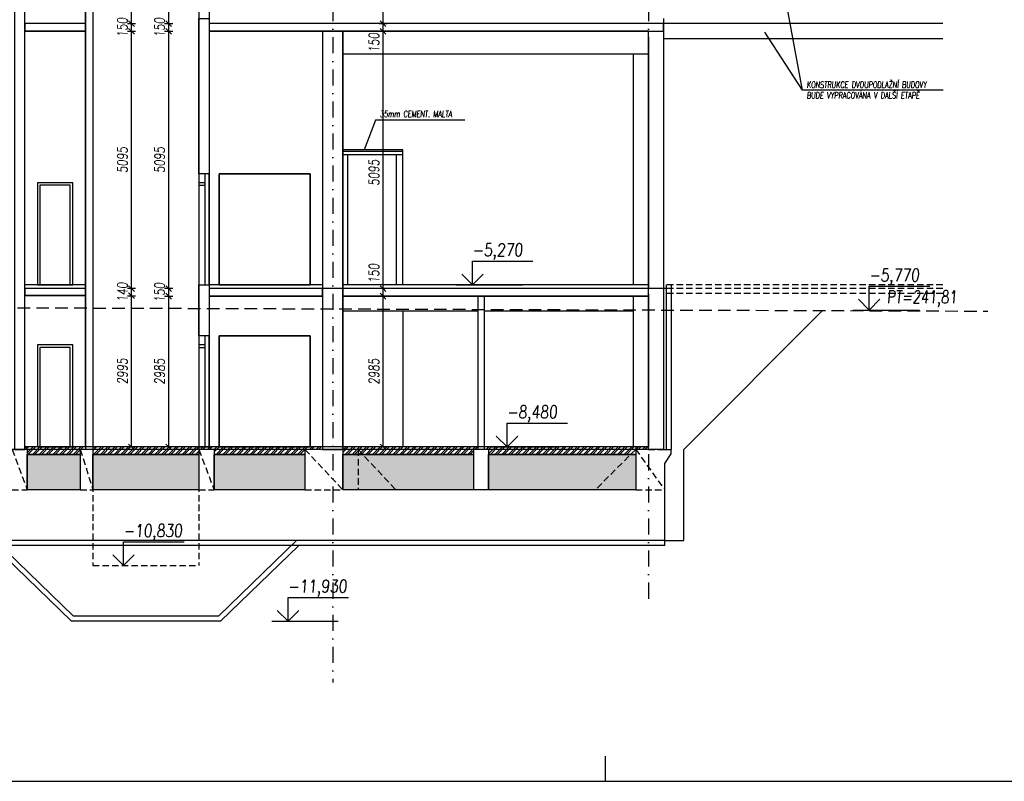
# Model space of a CAD drawing. Header units: millimetres. Extents: x 22267 to 193155, y 329430 to 541733.
# Tile 8 of 89: x 43611 to 63111, y 329430 to 344509. Entities that reach past the tile are written whole.
import ezdxf

# ---------------------------------------------------------------- set-up
doc = ezdxf.new("R2010")
doc.units = ezdxf.units.MM
for name, pattern in [('DASHED', [0.75, 0.5, -0.25]), ('ČERCHOVANÁ', [25.4, 12.7, -6.35, 0, -6.35]), ('ČÁRKOVANÁ', [19.05, 12.7, -6.35])]:
    doc.linetypes.add(name, pattern=pattern)
for name, color, linetype in [('BOURÁNÍ PODLAHY', 30, 'Continuous'), ('BOURÁNÍ PŘÍČEK', 30, 'Continuous'), ('DVERE', 4, 'Continuous'), ('KOTY', 7, 'Continuous'), ('KOTY-DVERE', 8, 'Continuous'), ('KOTY_100', 7, 'Continuous'), ('LEGENDA', 7, 'Continuous'), ('OSY', 7, 'Continuous'), ('TENKA', 4, 'Continuous'), ('TLUSTA', 2, 'Continuous'), ('ŽB', 1, 'Continuous')]:
    doc.layers.add(name, color=color, linetype=linetype)
doc.styles.add('CS-ROMANS', font='romans.shx', dxfattribs={"width": 0.75, "oblique": 5})
doc.styles.add('CS-ROMANS_100', font='romans.shx', dxfattribs={"width": 0.75, "oblique": 5, "height": 200})
doc.styles.add('ROMANS', font='romans.shx', dxfattribs={"width": 0.75, "oblique": 5, "height": 200})
doc.dimstyles.new('A_KÓTA_100', dxfattribs={"dimtxt": 200, "dimasz": 4, "dimexe": 100, "dimexo": 1500, "dimgap": 80, "dimtad": 1, "dimdec": 0, "dimdsep": 46, "dimtxsty": 'CS-ROMANS_100', "dimblk": 'KOT_CARA20', "dimcen": 90, "dimse1": 1, "dimse2": 1, "dimclrd": 256, "dimclre": 256, "dimclrt": 256, "dimadec": 0, "dimazin": 0, "dimtfac": 1, "dimtdec": 0, "dimtix": 1, "dimtmove": 2, "dimatfit": 3, "dimldrblk": 'OBLIQUE', "dimfxl": 1, "dimfxlon": 1, "dimtolj": 1, "dimarcsym": 0})

# ---------------------------------------------------------------- blocks, each defined once
blk = doc.blocks.new('VÝŠKOVÁ KÓTA 1')
at = {"ltscale": 0.25}
for p, q in [((0, 3.76), (9.59, 3.76)), ((0, 0), (0, 3.76)), ((0, 0), (-1.7, 1.7)), ((0, 0), (1.7, 1.7))]:
    blk.add_line(p, q, dxfattribs=at)
at = {"style": 'ROMANS', "oblique": 5, "width": 0.8}
blk.add_attdef('VÝŠKA', (0, 4.54), '', height=2, dxfattribs=at)
blk = doc.blocks.new('KOT_CARA20')
for p, q in [((0, 0), (-14.1, -14.1)), ((0, 20), (0, -20)), ((0, 0), (14.1, 14.1))]:
    blk.add_line(p, q)
blk = doc.blocks.new('*D3629')
at = {"layer": 'Defpoints', "color": 0, "transparency": 16777216}
for p in [(44911, 339045), (45825, 339045), (45228, 336050)]:
    blk.add_point(p, dxfattribs=at)
at = {"layer": 'KOTY_100', "lineweight": -2, "transparency": 16777216}
blk.add_line((45825, 336054), (45825, 339041), dxfattribs=at)
at = {"layer": 'KOTY_100', "lineweight": -2, "transparency": 16777216, "xscale": 4, "yscale": 4, "zscale": 4}
for p, rotation in [((45825, 339045), 90), ((45825, 336050), 270)]:
    blk.add_blockref('KOT_CARA20', p, dxfattribs=dict(at, rotation=rotation))
at = {"layer": 'KOTY_100', "transparency": 16777216, "insert": (45645, 337548), "char_height": 200, "attachment_point": 5, "rotation": 90, "style": 'CS-ROMANS_100'}
blk.add_mtext('\\A1;2995', dxfattribs=at)
blk = doc.blocks.new('_OBLIQUE')
at = {"color": 0, "linetype": 'ByBlock', "ltscale": 15}
blk.add_line((-0.5, -0.5), (0.5, 0.5), dxfattribs=at)
blk = doc.blocks.new('*D3630')
at = {"layer": 'Defpoints', "color": 0, "transparency": 16777216}
for p in [(44832, 339185), (45825, 339185), (44911, 339045)]:
    blk.add_point(p, dxfattribs=at)
at = {"layer": 'KOTY_100', "lineweight": -2, "transparency": 16777216}
for p, q in [((45825, 339189), (45825, 339193)), ((45825, 339045), (45825, 339185)), ((45825, 339041), (45825, 339037))]:
    blk.add_line(p, q, dxfattribs=at)
at = {"layer": 'KOTY_100', "lineweight": -2, "transparency": 16777216, "xscale": 4, "yscale": 4, "zscale": 4}
for p, rotation in [((45825, 339185), 270), ((45825, 339045), 90)]:
    blk.add_blockref('KOT_CARA20', p, dxfattribs=dict(at, rotation=rotation))
at = {"layer": 'KOTY_100', "transparency": 16777216, "insert": (45645, 339115), "char_height": 200, "attachment_point": 5, "rotation": 90, "style": 'CS-ROMANS_100'}
blk.add_mtext('\\A1;140', dxfattribs=at)
blk = doc.blocks.new('*D3631')
at = {"layer": 'Defpoints', "color": 0, "transparency": 16777216}
for p in [(44688, 344280), (45825, 344280), (44832, 339185)]:
    blk.add_point(p, dxfattribs=at)
at = {"layer": 'KOTY_100', "lineweight": -2, "transparency": 16777216}
blk.add_line((45825, 339189), (45825, 344276), dxfattribs=at)
at = {"layer": 'KOTY_100', "lineweight": -2, "transparency": 16777216, "xscale": 4, "yscale": 4, "zscale": 4}
for p, rotation in [((45825, 344280), 90), ((45825, 339185), 270)]:
    blk.add_blockref('KOT_CARA20', p, dxfattribs=dict(at, rotation=rotation))
at = {"layer": 'KOTY_100', "transparency": 16777216, "insert": (45645, 341733), "char_height": 200, "attachment_point": 5, "rotation": 90, "style": 'CS-ROMANS_100'}
blk.add_mtext('\\A1;5095', dxfattribs=at)
blk = doc.blocks.new('*D3632')
at = {"layer": 'Defpoints', "color": 0, "transparency": 16777216}
for p in [(44688, 344430), (45825, 344430), (44688, 344280)]:
    blk.add_point(p, dxfattribs=at)
at = {"layer": 'KOTY_100', "lineweight": -2, "transparency": 16777216}
for p, q in [((45825, 344434), (45825, 344438)), ((45825, 344280), (45825, 344430)), ((45825, 344276), (45825, 344272))]:
    blk.add_line(p, q, dxfattribs=at)
at = {"layer": 'KOTY_100', "lineweight": -2, "transparency": 16777216, "xscale": 4, "yscale": 4, "zscale": 4}
for p, rotation in [((45825, 344430), 270), ((45825, 344280), 90)]:
    blk.add_blockref('KOT_CARA20', p, dxfattribs=dict(at, rotation=rotation))
at = {"layer": 'KOTY_100', "transparency": 16777216, "insert": (45645, 344355), "char_height": 200, "attachment_point": 5, "rotation": 90, "style": 'CS-ROMANS_100'}
blk.add_mtext('\\A1;150', dxfattribs=at)
blk = doc.blocks.new('*D3633')
at = {"layer": 'Defpoints', "color": 0, "transparency": 16777216}
for p in [(44751, 348155), (45825, 348155), (44688, 344430)]:
    blk.add_point(p, dxfattribs=at)
at = {"layer": 'KOTY_100', "lineweight": -2, "transparency": 16777216}
blk.add_line((45825, 344434), (45825, 348151), dxfattribs=at)
at = {"layer": 'KOTY_100', "lineweight": -2, "transparency": 16777216, "xscale": 4, "yscale": 4, "zscale": 4}
for p, rotation in [((45825, 348155), 90), ((45825, 344430), 270)]:
    blk.add_blockref('KOT_CARA20', p, dxfattribs=dict(at, rotation=rotation))
at = {"layer": 'KOTY_100', "transparency": 16777216, "insert": (45645, 346293), "char_height": 200, "attachment_point": 5, "rotation": 90, "style": 'CS-ROMANS_100'}
blk.add_mtext('\\A1;3725', dxfattribs=at)
blk = doc.blocks.new('*D3673')
at = {"layer": 'Defpoints', "color": 0, "transparency": 16777216}
for p in [(46562, 339035), (47664, 339035), (46967, 336050)]:
    blk.add_point(p, dxfattribs=at)
at = {"layer": 'KOTY_100', "lineweight": -2, "transparency": 16777216}
blk.add_line((46562, 336054), (46562, 339031), dxfattribs=at)
at = {"layer": 'KOTY_100', "lineweight": -2, "transparency": 16777216, "xscale": 4, "yscale": 4, "zscale": 4}
for p, rotation in [((46562, 339035), 90), ((46562, 336050), 270)]:
    blk.add_blockref('KOT_CARA20', p, dxfattribs=dict(at, rotation=rotation))
at = {"layer": 'KOTY_100', "transparency": 16777216, "insert": (46382, 337543), "char_height": 200, "attachment_point": 5, "rotation": 90, "style": 'CS-ROMANS_100'}
blk.add_mtext('\\A1;2985', dxfattribs=at)
blk = doc.blocks.new('*D3674')
at = {"layer": 'Defpoints', "color": 0, "transparency": 16777216}
for p in [(46562, 339185), (47453, 339185), (47664, 339035)]:
    blk.add_point(p, dxfattribs=at)
at = {"layer": 'KOTY_100', "lineweight": -2, "transparency": 16777216}
for p, q in [((46562, 339189), (46562, 339193)), ((46562, 339035), (46562, 339185)), ((46562, 339031), (46562, 339027))]:
    blk.add_line(p, q, dxfattribs=at)
at = {"layer": 'KOTY_100', "lineweight": -2, "transparency": 16777216, "xscale": 4, "yscale": 4, "zscale": 4}
for p, rotation in [((46562, 339185), 270), ((46562, 339035), 90)]:
    blk.add_blockref('KOT_CARA20', p, dxfattribs=dict(at, rotation=rotation))
at = {"layer": 'KOTY_100', "transparency": 16777216, "insert": (46382, 339110), "char_height": 200, "attachment_point": 5, "rotation": 90, "style": 'CS-ROMANS_100'}
blk.add_mtext('\\A1;150', dxfattribs=at)
blk = doc.blocks.new('*D3675')
at = {"layer": 'Defpoints', "color": 0, "transparency": 16777216}
for p in [(46562, 344280), (47655, 344280), (47453, 339185)]:
    blk.add_point(p, dxfattribs=at)
at = {"layer": 'KOTY_100', "lineweight": -2, "transparency": 16777216}
blk.add_line((46562, 339189), (46562, 344276), dxfattribs=at)
at = {"layer": 'KOTY_100', "lineweight": -2, "transparency": 16777216, "xscale": 4, "yscale": 4, "zscale": 4}
for p, rotation in [((46562, 344280), 90), ((46562, 339185), 270)]:
    blk.add_blockref('KOT_CARA20', p, dxfattribs=dict(at, rotation=rotation))
at = {"layer": 'KOTY_100', "transparency": 16777216, "insert": (46382, 341733), "char_height": 200, "attachment_point": 5, "rotation": 90, "style": 'CS-ROMANS_100'}
blk.add_mtext('\\A1;5095', dxfattribs=at)
blk = doc.blocks.new('*D3676')
at = {"layer": 'Defpoints', "color": 0, "transparency": 16777216}
for p in [(46562, 344430), (47681, 344430), (47655, 344280)]:
    blk.add_point(p, dxfattribs=at)
at = {"layer": 'KOTY_100', "lineweight": -2, "transparency": 16777216}
for p, q in [((46562, 344434), (46562, 344438)), ((46562, 344280), (46562, 344430)), ((46562, 344276), (46562, 344272))]:
    blk.add_line(p, q, dxfattribs=at)
at = {"layer": 'KOTY_100', "lineweight": -2, "transparency": 16777216, "xscale": 4, "yscale": 4, "zscale": 4}
for p, rotation in [((46562, 344430), 270), ((46562, 344280), 90)]:
    blk.add_blockref('KOT_CARA20', p, dxfattribs=dict(at, rotation=rotation))
at = {"layer": 'KOTY_100', "transparency": 16777216, "insert": (46382, 344355), "char_height": 200, "attachment_point": 5, "rotation": 90, "style": 'CS-ROMANS_100'}
blk.add_mtext('\\A1;150', dxfattribs=at)
blk = doc.blocks.new('*D3677')
at = {"layer": 'Defpoints', "color": 0, "transparency": 16777216}
for p in [(46562, 348215), (47526, 348215), (47681, 344430)]:
    blk.add_point(p, dxfattribs=at)
at = {"layer": 'KOTY_100', "lineweight": -2, "transparency": 16777216}
blk.add_line((46562, 344434), (46562, 348211), dxfattribs=at)
at = {"layer": 'KOTY_100', "lineweight": -2, "transparency": 16777216, "xscale": 4, "yscale": 4, "zscale": 4}
for p, rotation in [((46562, 348215), 90), ((46562, 344430), 270)]:
    blk.add_blockref('KOT_CARA20', p, dxfattribs=dict(at, rotation=rotation))
at = {"layer": 'KOTY_100', "transparency": 16777216, "insert": (46382, 346323), "char_height": 200, "attachment_point": 5, "rotation": 90, "style": 'CS-ROMANS_100'}
blk.add_mtext('\\A1;3785', dxfattribs=at)
blk = doc.blocks.new('*D3714')
at = {"layer": 'Defpoints', "color": 0, "transparency": 16777216}
for p in [(50808, 339035), (50824, 339035), (50824, 336050)]:
    blk.add_point(p, dxfattribs=at)
at = {"layer": 'KOTY_100', "lineweight": -2, "transparency": 16777216}
blk.add_line((50808, 336054), (50808, 339031), dxfattribs=at)
at = {"layer": 'KOTY_100', "lineweight": -2, "transparency": 16777216, "xscale": 4, "yscale": 4, "zscale": 4}
for p, rotation in [((50808, 339035), 90), ((50808, 336050), 270)]:
    blk.add_blockref('KOT_CARA20', p, dxfattribs=dict(at, rotation=rotation))
at = {"layer": 'KOTY_100', "transparency": 16777216, "insert": (50628, 337543), "char_height": 200, "attachment_point": 5, "rotation": 90, "style": 'CS-ROMANS_100'}
blk.add_mtext('\\A1;2985', dxfattribs=at)
blk = doc.blocks.new('*D3715')
at = {"layer": 'Defpoints', "color": 0, "transparency": 16777216}
for p in [(50808, 339185), (51403, 339185), (50824, 339035)]:
    blk.add_point(p, dxfattribs=at)
at = {"layer": 'KOTY_100', "lineweight": -2, "transparency": 16777216}
for p, q in [((50808, 339189), (50808, 339193)), ((50808, 339035), (50808, 339185)), ((50808, 339031), (50808, 339027))]:
    blk.add_line(p, q, dxfattribs=at)
at = {"layer": 'KOTY_100', "lineweight": -2, "transparency": 16777216, "xscale": 4, "yscale": 4, "zscale": 4}
for p, rotation in [((50808, 339185), 270), ((50808, 339035), 90)]:
    blk.add_blockref('KOT_CARA20', p, dxfattribs=dict(at, rotation=rotation))
at = {"layer": 'KOTY_100', "transparency": 16777216, "insert": (50628, 339487), "char_height": 200, "attachment_point": 5, "rotation": 90, "style": 'CS-ROMANS_100'}
blk.add_mtext('\\A1;150', dxfattribs=at)
blk = doc.blocks.new('*D3716')
at = {"layer": 'Defpoints', "color": 0, "transparency": 16777216}
for p in [(50808, 344280), (51494, 344280), (51403, 339185)]:
    blk.add_point(p, dxfattribs=at)
at = {"layer": 'KOTY_100', "lineweight": -2, "transparency": 16777216}
blk.add_line((50808, 339189), (50808, 344276), dxfattribs=at)
at = {"layer": 'KOTY_100', "lineweight": -2, "transparency": 16777216, "xscale": 4, "yscale": 4, "zscale": 4}
for p, rotation in [((50808, 344280), 90), ((50808, 339185), 270)]:
    blk.add_blockref('KOT_CARA20', p, dxfattribs=dict(at, rotation=rotation))
at = {"layer": 'KOTY_100', "transparency": 16777216, "insert": (50628, 341482), "char_height": 200, "attachment_point": 5, "rotation": 90, "style": 'CS-ROMANS_100'}
blk.add_mtext('\\A1;5095', dxfattribs=at)
blk = doc.blocks.new('*D3717')
at = {"layer": 'Defpoints', "color": 0, "transparency": 16777216}
for p in [(50808, 344430), (51487, 344430), (51494, 344280)]:
    blk.add_point(p, dxfattribs=at)
at = {"layer": 'KOTY_100', "lineweight": -2, "transparency": 16777216}
for p, q in [((50808, 344434), (50808, 344438)), ((50808, 344280), (50808, 344430)), ((50808, 344276), (50808, 344272))]:
    blk.add_line(p, q, dxfattribs=at)
at = {"layer": 'KOTY_100', "lineweight": -2, "transparency": 16777216, "xscale": 4, "yscale": 4, "zscale": 4}
for p, rotation in [((50808, 344430), 270), ((50808, 344280), 90)]:
    blk.add_blockref('KOT_CARA20', p, dxfattribs=dict(at, rotation=rotation))
at = {"layer": 'KOTY_100', "transparency": 16777216, "insert": (50628, 344056), "char_height": 200, "attachment_point": 5, "rotation": 90, "style": 'CS-ROMANS_100'}
blk.add_mtext('\\A1;150', dxfattribs=at)
blk = doc.blocks.new('*D3718')
at = {"layer": 'Defpoints', "color": 0, "transparency": 16777216}
for p in [(50808, 348155), (51157, 348155), (51487, 344430)]:
    blk.add_point(p, dxfattribs=at)
at = {"layer": 'KOTY_100', "lineweight": -2, "transparency": 16777216}
blk.add_line((50808, 344434), (50808, 348151), dxfattribs=at)
at = {"layer": 'KOTY_100', "lineweight": -2, "transparency": 16777216, "xscale": 4, "yscale": 4, "zscale": 4}
for p, rotation in [((50808, 348155), 90), ((50808, 344430), 270)]:
    blk.add_blockref('KOT_CARA20', p, dxfattribs=dict(at, rotation=rotation))
at = {"layer": 'KOTY_100', "transparency": 16777216, "insert": (50628, 346293), "char_height": 200, "attachment_point": 5, "rotation": 90, "style": 'CS-ROMANS_100'}
blk.add_mtext('\\A1;3725', dxfattribs=at)

msp = doc.modelspace()

# ---------------------------------------------------------------- hatches: boundary and pattern name
at = {"layer": 'BOURÁNÍ PODLAHY'}
h = msp.add_hatch(dxfattribs=at)
h.set_pattern_fill('ANSI32', color=256, scale=10)
h.paths.add_polyline_path([(44911, 336050.5), (43711, 336050.5), (43711, 336000.5), (44911, 336000.5)])
h.paths.add_polyline_path([(44811, 336000.5), (43761, 336000.5), (43761, 335900.5), (44811, 335900.5)])
h.paths.add_polyline_path([(47161, 336000.5), (45061, 336000.5), (45061, 335900.5), (47161, 335900.5)])
h.paths.add_polyline_path([(47161, 336050.5), (45061, 336050.5), (45061, 336000.5), (47161, 336000.5)])
h.paths.add_polyline_path([(49611, 336050.5), (47161, 336050.5), (47161, 336000.5), (49611, 336000.5)])
h.paths.add_polyline_path([(49261, 336000.5), (47461, 336000.5), (47461, 335900.5), (49261, 335900.5)])
h.paths.add_polyline_path([(52686, 336050.5), (50011, 336050.5), (50011, 336000.5), (52686, 336000.5)])
h.paths.add_polyline_path([(52598.5, 336000.5), (50311, 336000.5), (50404.7, 335900.5), (52598.5, 335900.5)])
h.paths.add_polyline_path([(50311, 336000.5), (50311, 335900.5), (50404.7, 335900.5)], flags=17)
h.paths.add_polyline_path([(50311, 336000.5), (50011, 336000.5), (50011, 335900.5), (50311, 335900.5)])
h.paths.add_polyline_path([(55811, 336050.5), (52811, 336050.5), (52811, 336000.5), (55811, 336000.5)])
h.paths.add_polyline_path([(55811, 336000.5), (52898.5, 336000.5), (52898.5, 335900.5), (55711, 335900.5)])
h.paths.add_polyline_path([(56061, 336050.5), (55811, 336050.5), (55811, 336000.5), (56061, 336000.5)])
h = msp.add_hatch(dxfattribs=at)
h.set_pattern_fill('AR-CONC', color=256)
h.paths.add_polyline_path([(44811, 335900.5), (43761, 335900.5), (43761, 335200.5), (44811, 335200.5)])
h.paths.add_polyline_path([(47161, 335900.5), (45061, 335900.5), (45061, 335200.5), (47161, 335200.5)])
h.paths.add_polyline_path([(49261, 335900.5), (47461, 335900.5), (47461, 335200.5), (49261, 335200.5)])
h.paths.add_polyline_path([(50311, 335900.5), (50011, 335900.5), (50011, 335200.5), (50311, 335200.5)])
h.paths.add_polyline_path([(50404.7, 335900.5), (50311, 335900.5), (50311, 335200.5), (51061, 335200.5)])
h.paths.add_polyline_path([(52598.5, 335900.5), (50404.7, 335900.5), (51061, 335200.5), (52598.5, 335200.5)])
h.paths.add_polyline_path([(55711, 335900.5), (52898.5, 335900.5), (52898.5, 335200.5), (55011, 335200.5)])
h.paths.add_polyline_path([(55811, 335900.5), (55711, 335900.5), (55011, 335200.5), (55811, 335200.5)])

# ---------------------------------------------------------------- linework, layer by layer
for points in [[(56061, 336000.5), (37411, 336000.5)], [(56061, 336050.5), (43711, 336050.5)], [(44811, 335900.5), (43761, 335900.5)], [(47161, 335900.5), (45056.1, 335900.5)], [(49261, 335900.5), (47461, 335900.5)], [(52598.5, 335900.5), (50011, 335900.5)], [(55811, 335900.5), (52898.5, 335900.5)]]:
    msp.add_lwpolyline(points, dxfattribs=at)
for points in [[(43761, 335900.5), (44811, 335900.5), (44811, 335200.5), (43761, 335200.5)], [(45061, 335900.5), (47161, 335900.5), (47161, 335200.5), (45061, 335200.5)], [(47461, 335900.5), (49261, 335900.5), (49261, 335200.5), (47461, 335200.5)], [(50011, 335900.5), (52598.5, 335900.5), (52598.5, 335200.5), (50011, 335200.5)], [(52898.5, 335900.5), (55811, 335900.5), (55811, 335200.5), (52898.5, 335200.5)]]:
    msp.add_lwpolyline(points, close=True, dxfattribs=at)
at = {"layer": 'BOURÁNÍ PŘÍČEK'}
msp.add_line((47361, 402075.5), (47361, 339185.5), dxfattribs=at)
for points in [[(51201, 341935.5), (50011, 341935.5)], [(51201, 341900.5), (50011, 341900.5)], [(51201, 341835.5), (50011, 341835.5)], [(50111, 339260.5), (50111, 341835.5)], [(51076, 339260.5), (51076, 341835.5)], [(51201, 339260.5), (51201, 341935.5)], [(47286, 339260.5), (47286, 341460.5)], [(52686, 339035.5), (52686, 336000.5)], [(52811, 339035.5), (52811, 336000.5)], [(47286, 336050.5), (47286, 338250.5)]]:
    msp.add_lwpolyline(points, dxfattribs=at)
for points in [[(47161, 339260.5), (47361, 339260.5), (47361, 341460.5), (47161, 341460.5)], [(43961, 339260.5), (44661, 339260.5), (44661, 341280.5), (43961, 341280.5)], [(47161, 341230.5), (47286, 341230.5), (47286, 341280.5), (47161, 341280.5)], [(44011, 339260.5), (44611, 339260.5), (44611, 341230.5), (44011, 341230.5)], [(47161, 336050.5), (47361, 336050.5), (47361, 338250.5), (47161, 338250.5)], [(43961, 336050.5), (44661, 336050.5), (44661, 338070.5), (43961, 338070.5)], [(44011, 336050.5), (44611, 336050.5), (44611, 338020.5), (44011, 338020.5)], [(47161, 338020.5), (47286, 338020.5), (47286, 338070.5), (47161, 338070.5)]]:
    msp.add_lwpolyline(points, close=True, dxfattribs=at)
at = {"layer": 'DVERE'}
for points in [[(47561, 339260.5), (49361, 339260.5), (49361, 341460.5), (47561, 341460.5)], [(47561, 341460.5), (49361, 341460.5), (49361, 339260.5), (47561, 339260.5)], [(47561, 336050.5), (49361, 336050.5), (49361, 338250.5), (47561, 338250.5)], [(47561, 338250.5), (49361, 338250.5), (49361, 336050.5), (47561, 336050.5)]]:
    msp.add_lwpolyline(points, close=True, dxfattribs=at)
for points in [[(44811, 336000.5), (44811, 335200.5)], [(45061, 336050.5), (45061, 335250.5)], [(47161, 336050.5), (47161, 335200.5)], [(47461, 336000.5), (47461, 335200.5)], [(47545.5, 332700.5), (44676.5, 332700.5)], [(47586, 332600.5), (44636, 332600.5)]]:
    msp.add_lwpolyline(points, dxfattribs=at)
at = {"layer": 'KOTY', "linetype": 'ByBlock'}
for p, q in [((52254.6, 339260.5), (53571.7, 339260.5)), ((60111.2, 338761.2), (61428.3, 338761.2)), ((52939.1, 336050.5), (54256.2, 336050.5)), ((48602.2, 332600.5), (49919.3, 332600.5))]:
    msp.add_line(p, q, dxfattribs=at)
at = {"layer": 'KOTY-DVERE'}
for points in [[(61898.2, 343115.4), (59111.4, 343115.4), (58237.2, 347874.6)], [(61898.2, 343115.4), (59111.4, 343115.4), (58365.4, 344263.5)], [(52428.9, 342516.5), (50657.2, 342516.5), (50436, 341935.5)]]:
    msp.add_lwpolyline(points, dxfattribs=at)
at = {"layer": 'LEGENDA'}
msp.add_lwpolyline([(24214.7, 329430.5), (76214.7, 329430.5), (76214.7, 418530.5), (24214.7, 418530.5)], close=True, dxfattribs=at)
msp.add_lwpolyline([(55214.7, 329430.5), (55214.7, 329930.5)], dxfattribs=at)
at = {"layer": 'OSY', "linetype": 'ČERCHOVANÁ', "ltscale": 25}
for p, q in [((49811, 408305.5), (49811, 331387.3)), ((56061, 408305.5), (56061, 332968))]:
    msp.add_line(p, q, dxfattribs=at)
at = {"layer": 'OSY', "linetype": 'DASHED', "ltscale": 500}
msp.add_lwpolyline([(26316.4, 338866), (62784.6, 338738.8)], dxfattribs=at)
at = {"layer": 'TENKA'}
for points in [[(44911, 344430.5), (43711, 344430.5)], [(56361, 344430.5), (47361, 344430.5)], [(61891.1, 344433.4), (56361, 344433.4)], [(61891.1, 344130.5), (56361, 344130.5)], [(50011, 343830.5), (56061, 343830.5)], [(55761, 343830.5), (55761, 339260.5)], [(44911, 339185.5), (43711, 339185.5)], [(56411, 339185.5), (47361, 339185.5)], [(56361, 339185.5), (56361, 336000.5)], [(56411, 339260.5), (56411, 336000.5)], [(56511, 339260.5), (56511, 336000.5)], [(55761, 339035.5), (55761, 336050.5)], [(52686, 338735.5), (50011, 338735.5)], [(51201, 338735.5), (51201, 336050.5)], [(55761, 338735.5), (52811, 338735.5)], [(56386, 334200.5), (56761, 334200.5), (56761, 336000.5), (59510.7, 338750.2)], [(43761, 336000.5), (43761, 335200.5)], [(49261, 336000.5), (49261, 335200.5)], [(50011, 336000.5), (50011, 335200.5)], [(52598.5, 336000.5), (52598.5, 335200.5)], [(52898.5, 336000.5), (52898.5, 335200.5)], [(55811, 336050.5), (55811, 335200.5)], [(56361, 336000.5), (56511, 336000.5)], [(56386, 334100.5), (56386, 335725.5), (56511, 335913), (56511, 336000.5)], [(44811, 335200.5), (43761, 335200.5)], [(47161, 335200.5), (45061, 335200.5)], [(49261, 335200.5), (47461, 335200.5)], [(55811, 335200.5), (50011, 335200.5)], [(56386, 334200.5), (30661, 334200.5)], [(56386, 334100.5), (30661, 334100.5)], [(44636, 332600.5), (43086, 334100.5)], [(44676.5, 332700.5), (43126.5, 334200.5)], [(47545.5, 332700.5), (49095.5, 334200.5)], [(47586, 332600.5), (49136, 334100.5)]]:
    msp.add_lwpolyline(points, dxfattribs=at)
at = {"layer": 'TENKA', "linetype": 'ČÁRKOVANÁ', "ltscale": 10}
for points in [[(61891.1, 339260.5), (56361, 339260.5)], [(61891.1, 339185.5), (56361, 339185.5)], [(61891.1, 339085.5), (56361, 339085.5)], [(43461, 335997.3), (43761, 335200.5)], [(44811, 336000.5), (45061, 335200.5)], [(45061, 336050.5), (45061, 333700.5)], [(47161, 336050.5), (47161, 333700.5)], [(47161, 336000.5), (47461, 335200.5)], [(49261, 336000.5), (50011, 335200.5)], [(50311, 336000.5), (50311, 335200.5)], [(50311, 336000.5), (51061, 335200.5)], [(55811, 336000.5), (55011, 335200.5)], [(55811, 336000.5), (56386, 335200.5)], [(56061, 336000.5), (56361, 336000.5)], [(43461, 335200.5), (43761, 335200.5)], [(44811, 335200.5), (45061, 335200.5)], [(47161, 335200.5), (47461, 335200.5)], [(49261, 335200.5), (50011, 335200.5)], [(55811, 335200.5), (56386, 335200.5)], [(45061, 333700.5), (47161, 333700.5)]]:
    msp.add_lwpolyline(points, dxfattribs=at)
at = {"layer": 'TLUSTA'}
for points in [[(44911, 402075.5), (44911, 336000.5)], [(45061, 402075.5), (45061, 336050.5)], [(56361, 344530.5), (56361, 339185.5)], [(44911, 344280.5), (43711, 344280.5)], [(56061, 344280.5), (47361, 344280.5)], [(49611, 344280.5), (49611, 339185.5)], [(50011, 344280.5), (50011, 339185.5)], [(56061, 343830.5), (56061, 344280.5)], [(56061, 343830.5), (56061, 339185.5)], [(44911, 339260.5), (43711, 339260.5)], [(49611, 339260.5), (47361, 339260.5)], [(56061, 339260.5), (50011, 339260.5)], [(44911, 339045.5), (43711, 339045.5)], [(49611, 339035.5), (47361, 339035.5)], [(47361, 339035.5), (47361, 336050.5)], [(49611, 339035.5), (49611, 336000.5)], [(56061, 339035.5), (50011, 339035.5)], [(50011, 339035.5), (50011, 336000.5)], [(56061, 339035.5), (56061, 336050.5)]]:
    msp.add_lwpolyline(points, dxfattribs=at)
at = {"layer": 'ŽB'}
for points in [[(43511, 402075.5), (43511, 336000.5), (43711, 336000.5), (43711, 402075.5)], [(45061, 402075.5), (45061, 336050.5), (44911, 336050.5), (44911, 402075.5)], [(47161, 402075.5), (47161, 336050.5)]]:
    msp.add_lwpolyline(points, dxfattribs=at)
for points in [[(43711, 344280.5), (44911, 344280.5), (44911, 344430.5), (43711, 344430.5)], [(47161, 344530.5), (47361, 344530.5), (47361, 341460.5), (47161, 341460.5)], [(47361, 344280.5), (56361, 344280.5), (56361, 344430.5), (47361, 344430.5)], [(49611, 336000.5), (50011, 336000.5), (50011, 344280.5), (49611, 344280.5)], [(56061, 344280.5), (56361, 344280.5), (56361, 336000.5), (56061, 336000.5)], [(43711, 339045.5), (44911, 339045.5), (44911, 339185.5), (43711, 339185.5)], [(47161, 339260.5), (47361, 339260.5), (47361, 338250.5), (47161, 338250.5)], [(47361, 339035.5), (49611, 339035.5), (49611, 339185.5), (47361, 339185.5)], [(50011, 339035.5), (56061, 339035.5), (56061, 339185.5), (50011, 339185.5)]]:
    msp.add_lwpolyline(points, close=True, dxfattribs=at)

# ---------------------------------------------------------------- block references
at = {"layer": 'KOTY', "xscale": 125, "yscale": 125, "zscale": 125}
for p, values in [((52577.5, 339260.5), {'VÝŠKA': '-5,270'}), ((60434.2, 338761.2), {'VÝŠKA': '-5,770'}), ((53262.1, 336050.5), {'VÝŠKA': '-8,480'}), ((45666.4, 333700.5), {'VÝŠKA': '-10,830'}), ((48925.1, 332600.5), {'VÝŠKA': '-11,930'})]:
    msp.add_blockref('VÝŠKOVÁ KÓTA 1', p, dxfattribs=at).add_auto_attribs(values)

# ---------------------------------------------------------------- texts
at = {"layer": 'KOTY', "ltscale": 0.25, "insert": (61479.9, 338981.5), "char_height": 250, "attachment_point": 5, "style": 'CS-ROMANS_100'}
msp.add_mtext('\\A1;PT=241,81', dxfattribs=at)
at = {"layer": 'KOTY-DVERE', "char_height": 125, "attachment_point": 4, "style": 'CS-ROMANS'}
for s, insert, width in [('\\A1;KONSTRUKCE DVOUPODLAŽNÍ BUDOVY BUDE VYPRACOVÁNA V DALŠÍ ETAPĚ', (59197.2, 343115.4), 2677.69), ('\\A1;35mm CEMENT. MALTA', (50743, 342642.2), 1725.278)]:
    msp.add_mtext(s, dxfattribs=dict(at, insert=insert, width=width))

# ---------------------------------------------------------------- dimensions: what is measured, and where the dimension line sits
at = {"layer": 'KOTY_100'}
for base, p1, p2, picture, middle in [((46562.3, 348215.5), (47681.2, 344430.5), (47525.7, 348215.5), '*D3677', (46382.3, 346323)), ((45825, 348155.5), (44688.1, 344430.5), (44750.9, 348155.5), '*D3633', (45645, 346293)), ((50808.1, 348155.5), (51487.1, 344430.5), (51157.1, 348155.5), '*D3718', (50628.1, 346293)), ((45825, 344430.5), (44688.1, 344280.5), (44688.1, 344430.5), '*D3632', (45645, 344355.5)), ((46562.3, 344430.5), (47655.3, 344280.5), (47681.2, 344430.5), '*D3676', (46382.3, 344355.5)), ((45825, 344280.5), (44831.8, 339185.5), (44688.1, 344280.5), '*D3631', (45645, 341733)), ((46562.3, 344280.5), (47453.4, 339185.5), (47655.3, 344280.5), '*D3675', (46382.3, 341733)), ((45825, 339185.5), (44911, 339045.5), (44831.8, 339185.5), '*D3630', (45645, 339115.5)), ((46562.3, 339185.5), (47664, 339035.5), (47453.4, 339185.5), '*D3674', (46382.3, 339110.5)), ((45825, 339045.5), (45228.4, 336050.5), (44911, 339045.5), '*D3629', (45645, 337548)), ((46562.3, 339035.5), (46967.4, 336050.5), (47664, 339035.5), '*D3673', (46382.3, 337543)), ((50808.1, 339035.5), (50824.2, 336050.5), (50824.2, 339035.5), '*D3714', (50628.1, 337543))]:
    dim = msp.add_linear_dim(base=base, p1=p1, p2=p2, angle=90, dimstyle='A_KÓTA_100', dxfattribs=at)
    dim.commit()
    dim.dimension.update_dxf_attribs({"geometry": picture, "text_midpoint": middle})
for base, p1, p2, picture, middle in [((50808.1, 344430.5), (51493.6, 344280.5), (51487.1, 344430.5), '*D3717', (50628.1, 344055.8)), ((50808.1, 344280.5), (51403, 339185.5), (51493.6, 344280.5), '*D3716', (50628.1, 341482.2)), ((50808.1, 339185.5), (50824.2, 339035.5), (51403, 339185.5), '*D3715', (50628.1, 339487.3))]:
    dim = msp.add_linear_dim(base=base, p1=p1, p2=p2, angle=90, dimstyle='A_KÓTA_100', dxfattribs=at)
    dim.commit()
    dim.dimension.update_dxf_attribs({"geometry": picture, "text_midpoint": middle, "dimtype": 160})

doc.saveas('drawing.dxf')
